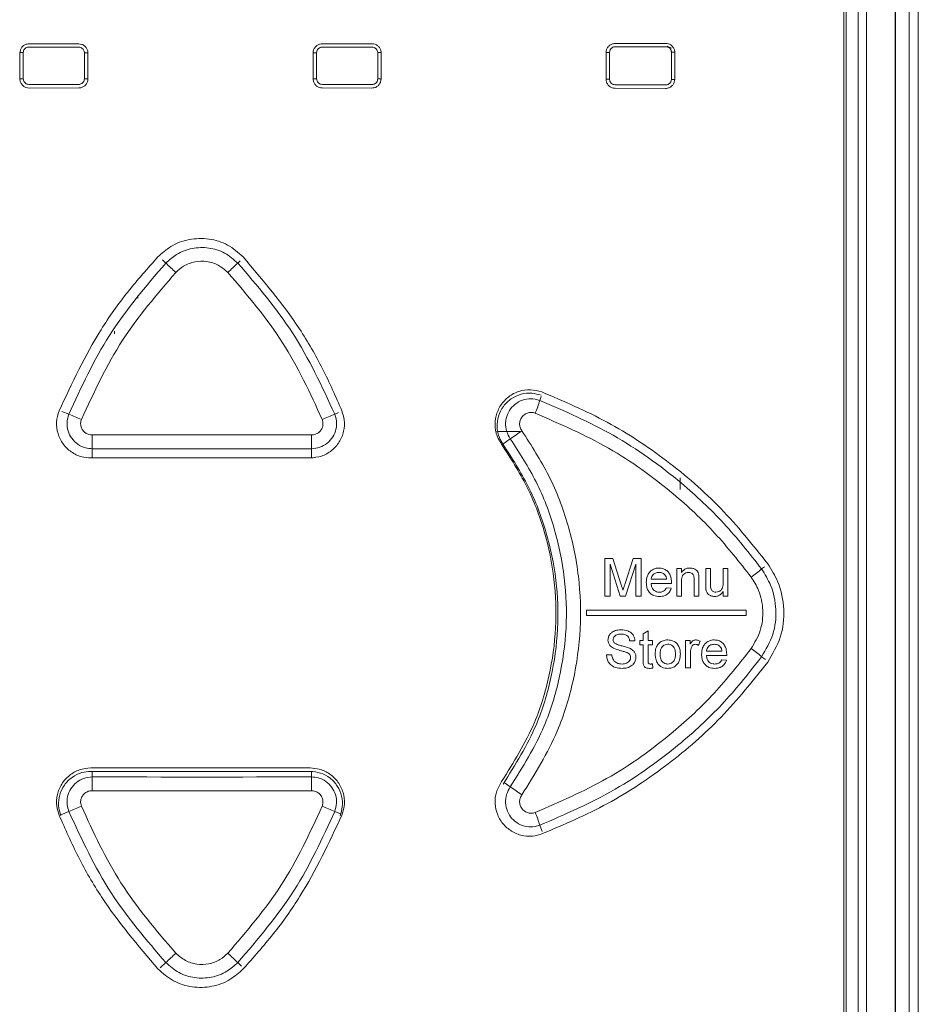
# Model space of a CAD drawing. Header units: millimetres. Extents: x 0 to 2100, y 0 to 1485.
# Tile 43 of 116: x 360 to 422, y 1100 to 1168. Entities that reach past the tile are written whole.
import ezdxf

# ---------------------------------------------------------------- set-up
doc = ezdxf.new("R2010")
doc.units = ezdxf.units.MM
doc.header["$LTSCALE"] = 5

msp = doc.modelspace()

# ---------------------------------------------------------------- linework, layer by layer
at = {"color": 7, "linetype": 'Continuous', "lineweight": 15}
for p, q in [((421.11, 1065.893), (421.11, 1239.731)), ((421.725, 1239.731), (421.725, 1065.893)), ((420.151, 1066.693), (420.151, 1238.796)), ((420.176, 1238.796), (420.176, 1066.693)), ((417.627, 1073.247), (417.627, 1236.829)), ((418.184, 1236.829), (418.184, 1073.247)), ((416.797, 1236.033), (416.797, 1074.405)), ((416.639, 1074.668), (416.639, 1235.607)), ((361.067, 1166.039), (364.458, 1166.037)), ((381.069, 1166.037), (384.46, 1166.039)), ((401.046, 1166.06), (404.488, 1166.067)), ((404.9, 1165.745), (404.588, 1165.874)), ((360.43, 1165.436), (360.676, 1165.436)), ((360.442, 1163.646), (360.442, 1165.416)), ((360.676, 1165.436), (360.676, 1163.642)), ((364.842, 1163.645), (364.842, 1165.434)), ((364.842, 1165.434), (365.095, 1165.434)), ((365.082, 1165.413), (365.082, 1163.649)), ((380.433, 1165.434), (380.685, 1165.434)), ((380.445, 1163.649), (380.445, 1165.413)), ((380.685, 1165.434), (380.685, 1163.645)), ((384.851, 1163.642), (384.851, 1165.436)), ((384.851, 1165.436), (385.097, 1165.436)), ((385.085, 1165.416), (385.085, 1163.646)), ((400.41, 1165.456), (400.668, 1165.456)), ((400.423, 1163.627), (400.423, 1165.435)), ((400.668, 1165.456), (400.668, 1163.622)), ((404.885, 1163.614), (404.885, 1165.464)), ((404.885, 1165.464), (405.125, 1165.464)), ((405.113, 1165.444), (405.113, 1163.618)), ((364.458, 1163.025), (361.067, 1163.023)), ((384.46, 1163.023), (381.069, 1163.025)), ((404.488, 1162.995), (401.046, 1163.002)), ((368.496, 1148.863), (368.496, 1148.676)), ((366.896, 1146.238), (366.896, 1146.426)), ((394.539, 1139.582), (392.977, 1139.582)), ((365.282, 1137.776), (380.244, 1137.776)), ((405.489, 1135.632), (405.489, 1136.418)), ((400.341, 1130.923), (400.886, 1130.923)), ((400.341, 1128.354), (400.341, 1130.923)), ((400.886, 1130.923), (401.46, 1129.12)), ((401.702, 1129.151), (402.271, 1130.923)), ((402.271, 1130.923), (402.811, 1130.923)), ((402.811, 1130.923), (402.811, 1128.354)), ((401.385, 1128.354), (400.703, 1130.527)), ((400.703, 1130.527), (400.703, 1128.354)), ((402.449, 1130.527), (401.763, 1128.354)), ((402.449, 1128.354), (402.449, 1130.527)), ((405.247, 1130.231), (405.577, 1130.231)), ((405.247, 1128.354), (405.247, 1130.231)), ((405.577, 1130.231), (405.577, 1129.969)), ((407.223, 1130.231), (407.552, 1130.231)), ((407.223, 1129.074), (407.223, 1130.231)), ((407.552, 1130.231), (407.552, 1129.21)), ((408.408, 1130.231), (408.738, 1130.231)), ((408.408, 1129.245), (408.408, 1130.231)), ((408.738, 1130.231), (408.738, 1128.354)), ((403.502, 1129.507), (404.556, 1129.507)), ((404.884, 1129.21), (403.502, 1129.21)), ((404.552, 1128.914), (404.875, 1128.881)), ((405.577, 1129.361), (405.577, 1128.354)), ((406.433, 1128.354), (406.433, 1129.475)), ((406.762, 1129.503), (406.762, 1128.354)), ((400.703, 1128.354), (400.341, 1128.354)), ((401.763, 1128.354), (401.385, 1128.354)), ((402.811, 1128.354), (402.449, 1128.354)), ((405.577, 1128.354), (405.247, 1128.354)), ((406.762, 1128.354), (406.433, 1128.354)), ((408.408, 1128.354), (408.408, 1128.661)), ((408.738, 1128.354), (408.408, 1128.354)), ((409.977, 1127.395), (399.102, 1127.395)), ((399.102, 1127.395), (399.102, 1127.02)), ((399.102, 1127.02), (409.977, 1127.02)), ((409.977, 1127.02), (409.977, 1127.395)), ((402.959, 1125.783), (403.288, 1125.97)), ((402.959, 1125.326), (402.959, 1125.783)), ((403.288, 1125.97), (403.288, 1125.326)), ((402.399, 1125.293), (402.037, 1125.293)), ((402.728, 1125.326), (402.959, 1125.326)), ((402.728, 1125.03), (402.728, 1125.326)), ((402.959, 1125.03), (402.728, 1125.03)), ((402.959, 1123.976), (402.959, 1125.03)), ((403.288, 1125.326), (403.584, 1125.326)), ((403.288, 1125.03), (403.288, 1123.965)), ((403.584, 1125.03), (403.288, 1125.03)), ((403.584, 1125.326), (403.584, 1125.03)), ((405.856, 1125.326), (406.153, 1125.326)), ((405.856, 1123.449), (405.856, 1125.326)), ((406.153, 1125.326), (406.153, 1125.064)), ((406.844, 1125.271), (406.741, 1124.985)), ((400.456, 1124.338), (400.819, 1124.338)), ((406.186, 1124.446), (406.186, 1123.449)), ((407.272, 1124.601), (408.326, 1124.601)), ((408.654, 1124.305), (407.272, 1124.305)), ((403.584, 1123.721), (403.617, 1123.444)), ((408.322, 1124.009), (408.645, 1123.976)), ((406.186, 1123.449), (405.856, 1123.449)), ((380.245, 1116.622), (365.283, 1116.622)), ((401.039, 1115.257), (401.039, 1115.257))]:
    msp.add_line(p, q, dxfattribs=at)
at = {"color": 8, "linetype": 'Continuous', "lineweight": 15}
for p, q in [((360.438, 1163.642), (360.676, 1163.642)), ((364.842, 1163.645), (365.084, 1163.645)), ((380.441, 1163.645), (380.685, 1163.645)), ((384.851, 1163.642), (385.086, 1163.642)), ((400.418, 1163.622), (400.668, 1163.622)), ((404.885, 1163.614), (405.113, 1163.614)), ((370.396, 1151.075), (370.169, 1151.289)), ((375.308, 1151.075), (375.477, 1151.235)), ((395.907, 1141.705), (396.007, 1141.968)), ((363.785, 1140.762), (363.303, 1140.957)), ((381.919, 1140.762), (382.181, 1140.868)), ((393.897, 1139.084), (393.391, 1138.72)), ((365.371, 1138.409), (365.371, 1137.839)), ((380.333, 1138.409), (380.333, 1137.821)), ((411.037, 1130.199), (411.232, 1130.342)), ((411.037, 1124.215), (411.298, 1124.025)), ((365.371, 1116.006), (365.371, 1116.354)), ((380.333, 1116.006), (380.333, 1116.372)), ((393.897, 1115.33), (393.478, 1115.632)), ((363.785, 1113.652), (363.225, 1113.426)), ((381.919, 1113.652), (382.308, 1113.495)), ((395.907, 1112.709), (396.07, 1112.281)), ((370.396, 1103.339), (370.022, 1102.988)), ((375.308, 1103.339), (375.557, 1103.105))]:
    msp.add_line(p, q, dxfattribs=at)
at = {"color": 7, "linetype": 'Continuous', "lineweight": 15}
for centre, radius, start, end in [((493.472, 1280.82), 178.834, 226.51114, 226.81062), ((252.232, 1280.82), 178.834, 313.18938, 313.48886), ((386.192, 1144.611), 10.141, 338.10353, 343.34519), ((390.702, 1205.266), 69.895, 247.34932, 248.10972), ((355.002, 1205.266), 69.895, 291.89028, 292.65068), ((384.236, 1153.773), 17.581, 303.33274, 306.44994), ((394.483, 1139.141), 29.121, 179.59837, 181.44052), ((351.221, 1139.141), 29.121, 358.55948, 0.40163), ((404.926, 1137.371), 9.422, 304.94217, 310.43117), ((404.926, 1117.044), 9.422, 49.56883, 55.05783), ((394.483, 1115.273), 29.121, 178.55948, 180.40163), ((351.221, 1115.273), 29.121, 359.59837, 1.44052), ((384.236, 1100.641), 17.581, 53.55006, 56.66726), ((390.702, 1049.149), 69.895, 111.89028, 112.65068), ((355.002, 1049.149), 69.895, 67.34932, 68.10972), ((386.192, 1109.803), 10.141, 16.65481, 21.89647), ((493.472, 973.594), 178.834, 133.18938, 133.48886), ((252.232, 973.594), 178.834, 46.51114, 46.81062)]:
    msp.add_arc(centre, radius, start, end, dxfattribs=at)
for centre, major_axis, ratio, start_param, end_param in [((372.764, 1209.134), (827, 0), 0.052392, 4.698226, 4.702358), ((372.764, 1209.134), (827, 0), 0.052392, 4.72242, 4.726552), ((372.764, 1209.134), (827, 0), 0.052392, 4.74659, 4.750786), ((372.764, 1119.944), (827, 0), 0.052392, 1.580827, 1.58496), ((372.764, 1119.944), (827, 0), 0.052392, 1.556633, 1.560765), ((372.764, 1119.944), (827, 0), 0.052392, 1.532399, 1.536596), ((372.852, 1096.042), (827.25, 0), 0.052348, 1.561742, 1.57985), ((372.852, 1095.105), (826.312, 0), 0.052408, 1.561742, 1.57985), ((372.764, 1166.551), (820.225, 0), 0.061163, 4.703268, 4.72151), ((372.852, 1159.309), (826.312, 0), 0.052408, 4.703335, 4.721443), ((372.852, 1158.373), (827.25, 0), 0.052348, 4.703335, 4.721443)]:
    msp.add_ellipse(centre, major_axis=major_axis, ratio=ratio, start_param=start_param, end_param=end_param, dxfattribs=at)
for points, knots in [([(360.442, 1165.416), (360.449, 1165.486), (360.464, 1165.627), (360.572, 1165.815), (360.731, 1165.955), (360.906, 1166.029), (361.021, 1166.036), (361.067, 1166.039)], [0, 0, 0, 0, 0.2155977, 0.4310049, 0.6481867, 0.8587382, 1, 1, 1, 1]), ([(361.051, 1165.811), (361.023, 1165.809), (360.953, 1165.804), (360.848, 1165.759), (360.753, 1165.675), (360.688, 1165.563), (360.68, 1165.478), (360.676, 1165.436)], [0, 0, 0, 0, 0.142463, 0.35672, 0.570952, 0.785491, 1, 1, 1, 1]), ([(364.458, 1166.037), (364.529, 1166.03), (364.669, 1166.015), (364.858, 1165.907), (364.998, 1165.748), (365.071, 1165.573), (365.079, 1165.458), (365.082, 1165.413)], [0, 0, 0, 0, 0.215818, 0.431442, 0.648915, 0.859802, 1, 1, 1, 1]), ([(364.842, 1165.434), (364.841, 1165.461), (364.836, 1165.531), (364.791, 1165.636), (364.707, 1165.731), (364.594, 1165.796), (364.51, 1165.804), (364.468, 1165.808)], [0, 0, 0, 0, 0.141364, 0.355874, 0.570423, 0.78521, 1, 1, 1, 1]), ([(380.445, 1165.413), (380.452, 1165.483), (380.467, 1165.624), (380.575, 1165.813), (380.735, 1165.953), (380.909, 1166.026), (381.023, 1166.034), (381.069, 1166.037)], [0, 0, 0, 0, 0.216049, 0.431908, 0.649508, 0.860373, 1, 1, 1, 1]), ([(381.059, 1165.808), (381.031, 1165.807), (380.962, 1165.802), (380.857, 1165.757), (380.762, 1165.673), (380.697, 1165.56), (380.689, 1165.476), (380.685, 1165.434)], [0, 0, 0, 0, 0.140787, 0.355317, 0.570029, 0.785028, 1, 1, 1, 1]), ([(384.46, 1166.039), (384.531, 1166.032), (384.672, 1166.018), (384.861, 1165.91), (385.001, 1165.75), (385.074, 1165.576), (385.082, 1165.461), (385.085, 1165.416)], [0, 0, 0, 0, 0.216066, 0.431948, 0.649394, 0.859901, 1, 1, 1, 1]), ([(384.851, 1165.436), (384.849, 1165.464), (384.845, 1165.533), (384.8, 1165.639), (384.715, 1165.734), (384.603, 1165.798), (384.518, 1165.806), (384.476, 1165.811)], [0, 0, 0, 0, 0.141227, 0.355386, 0.569916, 0.784962, 1, 1, 1, 1]), ([(400.423, 1165.435), (400.43, 1165.506), (400.444, 1165.647), (400.553, 1165.836), (400.712, 1165.976), (400.887, 1166.049), (401.001, 1166.057), (401.046, 1166.06)], [0, 0, 0, 0, 0.216342, 0.432492, 0.650423, 0.861616, 1, 1, 1, 1]), ([(401.042, 1165.832), (401.015, 1165.83), (400.945, 1165.825), (400.84, 1165.78), (400.745, 1165.696), (400.68, 1165.583), (400.672, 1165.499), (400.668, 1165.456)], [0, 0, 0, 0, 0.1395141, 0.3543332, 0.5694231, 0.7847229, 1, 1, 1, 1]), ([(404.488, 1166.067), (404.559, 1166.06), (404.7, 1166.046), (404.889, 1165.938), (405.029, 1165.778), (405.102, 1165.604), (405.11, 1165.49), (405.113, 1165.444)], [0, 0, 0, 0, 0.216475, 0.4327804, 0.6502867, 0.8603984, 1, 1, 1, 1]), ([(404.885, 1165.464), (404.883, 1165.492), (404.879, 1165.561), (404.834, 1165.666), (404.749, 1165.761), (404.637, 1165.826), (404.552, 1165.834), (404.51, 1165.838)], [0, 0, 0, 0, 0.1406807, 0.3544688, 0.569083, 0.7845521, 1, 1, 1, 1]), ([(361.067, 1163.023), (360.996, 1163.03), (360.855, 1163.044), (360.666, 1163.152), (360.526, 1163.312), (360.453, 1163.486), (360.445, 1163.601), (360.442, 1163.646)], [0, 0, 0, 0, 0.216066, 0.431948, 0.649394, 0.859901, 1, 1, 1, 1]), ([(360.676, 1163.642), (360.678, 1163.615), (360.682, 1163.545), (360.727, 1163.44), (360.812, 1163.345), (360.924, 1163.281), (361.009, 1163.272), (361.051, 1163.268)], [0, 0, 0, 0, 0.1412272, 0.3553857, 0.5699159, 0.7849619, 1, 1, 1, 1]), ([(365.082, 1163.649), (365.075, 1163.579), (365.06, 1163.438), (364.952, 1163.249), (364.793, 1163.109), (364.618, 1163.036), (364.504, 1163.028), (364.458, 1163.025)], [0, 0, 0, 0, 0.216049, 0.431908, 0.649508, 0.860373, 1, 1, 1, 1]), ([(364.468, 1163.27), (364.496, 1163.272), (364.565, 1163.277), (364.67, 1163.322), (364.765, 1163.406), (364.83, 1163.519), (364.838, 1163.603), (364.842, 1163.645)], [0, 0, 0, 0, 0.140787, 0.355317, 0.570029, 0.785028, 1, 1, 1, 1]), ([(381.069, 1163.025), (380.998, 1163.032), (380.858, 1163.046), (380.669, 1163.155), (380.529, 1163.314), (380.456, 1163.489), (380.448, 1163.603), (380.445, 1163.649)], [0, 0, 0, 0, 0.215818, 0.431442, 0.648915, 0.859802, 1, 1, 1, 1]), ([(380.685, 1163.645), (380.686, 1163.617), (380.691, 1163.548), (380.736, 1163.443), (380.82, 1163.347), (380.933, 1163.283), (381.017, 1163.275), (381.059, 1163.27)], [0, 0, 0, 0, 0.1413641, 0.3558744, 0.5704234, 0.7852101, 1, 1, 1, 1]), ([(385.085, 1163.646), (385.078, 1163.576), (385.063, 1163.435), (384.955, 1163.247), (384.796, 1163.107), (384.621, 1163.033), (384.506, 1163.026), (384.46, 1163.023)], [0, 0, 0, 0, 0.215598, 0.431005, 0.648187, 0.858738, 1, 1, 1, 1]), ([(384.476, 1163.268), (384.504, 1163.27), (384.574, 1163.275), (384.679, 1163.319), (384.774, 1163.404), (384.839, 1163.516), (384.847, 1163.6), (384.851, 1163.642)], [0, 0, 0, 0, 0.142463, 0.35672, 0.570952, 0.785491, 1, 1, 1, 1]), ([(401.046, 1163.002), (400.975, 1163.009), (400.835, 1163.024), (400.646, 1163.132), (400.507, 1163.292), (400.433, 1163.467), (400.426, 1163.581), (400.423, 1163.627)], [0, 0, 0, 0, 0.215726, 0.431251, 0.648838, 0.860091, 1, 1, 1, 1]), ([(400.668, 1163.622), (400.67, 1163.595), (400.674, 1163.525), (400.719, 1163.42), (400.804, 1163.325), (400.916, 1163.26), (401, 1163.251), (401.042, 1163.247)], [0, 0, 0, 0, 0.1410964, 0.355941, 0.5706111, 0.7852993, 1, 1, 1, 1]), ([(405.113, 1163.618), (405.106, 1163.548), (405.092, 1163.407), (404.984, 1163.219), (404.825, 1163.08), (404.65, 1163.006), (404.535, 1162.998), (404.488, 1162.995)], [0, 0, 0, 0, 0.2149849, 0.4297758, 0.646451, 0.8567015, 1, 1, 1, 1]), ([(404.51, 1163.241), (404.538, 1163.242), (404.608, 1163.247), (404.714, 1163.292), (404.809, 1163.376), (404.873, 1163.488), (404.881, 1163.572), (404.885, 1163.614)], [0, 0, 0, 0, 0.1445456, 0.3585432, 0.5721929, 0.7861111, 1, 1, 1, 1]), ([(375.674, 1151.495), (375.335, 1151.792), (374.656, 1152.385), (373.335, 1152.785), (371.978, 1152.749), (370.75, 1152.302), (370.134, 1151.749), (369.853, 1151.495)], [0, 0, 0, 0, 0.2063455, 0.412708, 0.6197502, 0.8259895, 1, 1, 1, 1]), ([(370.396, 1151.075), (370.633, 1151.288), (371.151, 1151.755), (372.186, 1152.133), (373.331, 1152.164), (374.447, 1151.827), (375.021, 1151.326), (375.308, 1151.075)], [0, 0, 0, 0, 0.173099, 0.379832, 0.586561, 0.793281, 1, 1, 1, 1]), ([(369.853, 1151.495), (369.154, 1150.709), (367.756, 1149.138), (365.328, 1145.718), (363.999, 1142.876), (363.117, 1140.989)], [0, 0, 0, 0, 0.251469, 0.502939, 1, 1, 1, 1]), ([(363.785, 1140.762), (364.631, 1142.603), (366.353, 1146.348), (369.033, 1149.481), (370.396, 1151.075)], [0, 0, 0, 0, 0.4914, 1, 1, 1, 1]), ([(374.628, 1150.434), (374.42, 1150.615), (374.005, 1150.977), (373.198, 1151.22), (372.37, 1151.198), (371.622, 1150.925), (371.247, 1150.587), (371.076, 1150.434)], [0, 0, 0, 0, 0.206679, 0.413421, 0.620193, 0.82694, 1, 1, 1, 1]), ([(375.308, 1151.075), (376.627, 1149.538), (379.311, 1146.409), (381.04, 1142.666), (381.919, 1140.762)], [0, 0, 0, 0, 0.491403, 1, 1, 1, 1]), ([(382.41, 1140.989), (381.988, 1141.952), (381.143, 1143.878), (379.049, 1147.512), (377.021, 1149.906), (375.674, 1151.495)], [0, 0, 0, 0, 0.251468, 0.502939, 1, 1, 1, 1]), ([(371.076, 1150.434), (369.793, 1148.94), (367.181, 1145.9), (365.499, 1142.261), (364.643, 1140.411)], [0, 0, 0, 0, 0.4913964, 1, 1, 1, 1]), ([(381.061, 1140.411), (380.237, 1142.2), (378.561, 1145.84), (375.954, 1148.885), (374.628, 1150.434)], [0, 0, 0, 0, 0.49139, 1, 1, 1, 1]), ([(396.04, 1142.281), (395.783, 1142.351), (395.27, 1142.489), (394.469, 1142.359), (393.757, 1141.987), (393.207, 1141.4), (392.885, 1140.661), (392.825, 1139.862), (392.997, 1139.188), (393.22, 1138.838), (393.301, 1138.711)], [0, 0, 0, 0, 0.13213, 0.264253, 0.395954, 0.528825, 0.659824, 0.792684, 0.924277, 1, 1, 1, 1]), ([(395.994, 1142.057), (395.792, 1142.115), (395.348, 1142.241), (394.627, 1142.163), (393.938, 1141.85), (393.391, 1141.323), (393.049, 1140.644), (392.954, 1139.893), (393.088, 1139.21), (393.314, 1138.843), (393.41, 1138.687)], [0, 0, 0, 0, 0.11134, 0.243435, 0.37553, 0.50759, 0.639597, 0.771556, 0.903487, 1, 1, 1, 1]), ([(393.897, 1139.084), (393.799, 1139.253), (393.603, 1139.59), (393.543, 1140.183), (393.669, 1140.758), (393.982, 1141.259), (394.443, 1141.629), (394.999, 1141.823), (395.509, 1141.83), (395.801, 1141.738), (395.907, 1141.705)], [0, 0, 0, 0, 0.131993, 0.264002, 0.395989, 0.527959, 0.659927, 0.791903, 0.923885, 1, 1, 1, 1]), ([(395.907, 1141.705), (397.606, 1140.969), (401.051, 1139.477), (405.195, 1136.49), (408.549, 1133.364), (410.203, 1131.259), (411.037, 1130.199)], [0, 0, 0, 0, 0.2875939, 0.5835247, 0.7902496, 1, 1, 1, 1]), ([(411.453, 1130.56), (410.424, 1131.85), (408.366, 1134.431), (404.635, 1137.642), (400.544, 1140.364), (397.551, 1141.638), (396.04, 1142.281)], [0, 0, 0, 0, 0.25185, 0.5037, 0.749289, 1, 1, 1, 1]), ([(363.117, 1140.989), (363.043, 1140.736), (362.893, 1140.23), (363.003, 1139.432), (363.353, 1138.715), (363.924, 1138.159), (364.6, 1137.83), (365.072, 1137.792), (365.282, 1137.776)], [0, 0, 0, 0, 0.172274, 0.344554, 0.517005, 0.689279, 0.861571, 1, 1, 1, 1]), ([(380.244, 1137.776), (380.507, 1137.801), (381.032, 1137.853), (381.731, 1138.255), (382.263, 1138.847), (382.564, 1139.586), (382.616, 1140.336), (382.473, 1140.787), (382.41, 1140.989)], [0, 0, 0, 0, 0.172314, 0.344635, 0.517103, 0.689385, 0.86166, 1, 1, 1, 1]), ([(365.371, 1138.409), (365.217, 1138.421), (364.871, 1138.448), (364.376, 1138.689), (363.958, 1139.097), (363.701, 1139.621), (363.621, 1140.206), (363.73, 1140.577), (363.785, 1140.762)], [0, 0, 0, 0, 0.138055, 0.310472, 0.482866, 0.655245, 0.827622, 1, 1, 1, 1]), ([(364.643, 1140.411), (364.618, 1140.327), (364.569, 1140.159), (364.605, 1139.894), (364.721, 1139.656), (364.911, 1139.472), (365.136, 1139.363), (365.292, 1139.351), (365.362, 1139.345)], [0, 0, 0, 0, 0.172317, 0.344628, 0.516974, 0.689388, 0.861874, 1, 1, 1, 1]), ([(381.919, 1140.762), (381.966, 1140.615), (382.07, 1140.285), (382.033, 1139.736), (381.812, 1139.195), (381.422, 1138.76), (380.91, 1138.466), (380.526, 1138.428), (380.333, 1138.409)], [0, 0, 0, 0, 0.137938, 0.31032, 0.482715, 0.655129, 0.827558, 1, 1, 1, 1]), ([(380.342, 1139.345), (380.429, 1139.354), (380.603, 1139.371), (380.835, 1139.504), (381.012, 1139.701), (381.112, 1139.946), (381.129, 1140.195), (381.082, 1140.344), (381.061, 1140.411)], [0, 0, 0, 0, 0.17253, 0.34502, 0.517442, 0.689795, 0.862108, 1, 1, 1, 1]), ([(395.601, 1140.83), (395.552, 1140.845), (395.419, 1140.886), (395.185, 1140.883), (394.931, 1140.794), (394.72, 1140.625), (394.577, 1140.396), (394.519, 1140.133), (394.547, 1139.862), (394.636, 1139.708), (394.681, 1139.631)], [0, 0, 0, 0, 0.076216, 0.208356, 0.340436, 0.472427, 0.604335, 0.736206, 0.86809, 1, 1, 1, 1]), ([(410.323, 1129.648), (409.524, 1130.664), (407.915, 1132.71), (404.691, 1135.715), (400.652, 1138.637), (397.301, 1140.092), (395.601, 1140.83)], [0, 0, 0, 0, 0.206688, 0.4164028, 0.7040361, 1, 1, 1, 1]), ([(394.681, 1139.631), (395.331, 1138.625), (396.632, 1136.613), (397.915, 1133.237), (398.638, 1129.712), (398.764, 1126.109), (398.262, 1122.547), (397.084, 1118.636), (395.565, 1116.2), (394.681, 1114.783)], [0, 0, 0, 0, 0.1353246, 0.2706486, 0.4059459, 0.5412429, 0.6765426, 0.8118427, 1, 1, 1, 1]), ([(393.897, 1115.33), (394.74, 1116.685), (396.191, 1119.014), (397.316, 1122.752), (397.795, 1126.158), (397.675, 1129.602), (396.984, 1132.971), (395.76, 1136.199), (394.518, 1138.122), (393.897, 1139.084)], [0, 0, 0, 0, 0.188134, 0.323443, 0.458752, 0.594063, 0.729374, 0.864687, 1, 1, 1, 1]), ([(393.301, 1138.711), (393.903, 1137.778), (395.107, 1135.913), (396.294, 1132.784), (396.963, 1129.518), (397.079, 1126.179), (396.614, 1122.878), (395.523, 1119.255), (394.118, 1116.999), (393.301, 1115.687)], [0, 0, 0, 0, 0.13534, 0.27068, 0.406021, 0.541364, 0.676689, 0.812015, 1, 1, 1, 1]), ([(393.41, 1138.687), (394.013, 1137.752), (395.221, 1135.883), (396.416, 1132.743), (397.093, 1129.46), (397.215, 1126.099), (396.751, 1122.775), (395.656, 1119.117), (394.237, 1116.837), (393.41, 1115.507)], [0, 0, 0, 0, 0.134773, 0.269547, 0.40488, 0.540213, 0.675552, 0.81089, 1, 1, 1, 1]), ([(403.173, 1129.277), (403.183, 1129.429), (403.199, 1129.676), (403.37, 1129.98), (403.585, 1130.164), (403.823, 1130.254), (403.976, 1130.261), (404.04, 1130.264)], [0, 0, 0, 0, 0.305017, 0.496624, 0.688572, 0.870431, 1, 1, 1, 1]), ([(404.04, 1130.264), (404.143, 1130.256), (404.332, 1130.241), (404.574, 1130.099), (404.75, 1129.902), (404.867, 1129.625), (404.878, 1129.415), (404.885, 1129.295)], [0, 0, 0, 0, 0.210831, 0.388806, 0.56641, 0.751048, 1, 1, 1, 1]), ([(405.577, 1129.969), (405.628, 1130.033), (405.732, 1130.16), (405.946, 1130.253), (406.088, 1130.261), (406.148, 1130.264)], [0, 0, 0, 0, 0.362942, 0.730048, 1, 1, 1, 1]), ([(406.148, 1130.264), (406.233, 1130.256), (406.378, 1130.243), (406.554, 1130.154), (406.673, 1130.028), (406.724, 1129.906), (406.741, 1129.827), (406.745, 1129.81)], [0, 0, 0, 0, 0.310994, 0.528113, 0.70416, 0.936647, 1, 1, 1, 1]), ([(411.037, 1130.199), (411.262, 1129.838), (411.789, 1128.992), (412.095, 1127.429), (411.911, 1125.694), (411.328, 1124.708), (411.037, 1124.215)], [0, 0, 0, 0, 0.199535, 0.466267, 0.73314, 1, 1, 1, 1]), ([(411.453, 1123.838), (411.78, 1124.392), (412.434, 1125.499), (412.642, 1127.448), (412.298, 1129.204), (411.706, 1130.154), (411.453, 1130.56)], [0, 0, 0, 0, 0.2668327, 0.5336767, 0.8004863, 1, 1, 1, 1]), ([(404.039, 1129.968), (403.953, 1129.959), (403.81, 1129.945), (403.64, 1129.83), (403.539, 1129.694), (403.509, 1129.577), (403.503, 1129.517), (403.502, 1129.507)], [0, 0, 0, 0, 0.323767, 0.545535, 0.768023, 0.961333, 1, 1, 1, 1]), ([(404.435, 1129.81), (404.408, 1129.835), (404.339, 1129.898), (404.201, 1129.958), (404.091, 1129.964), (404.039, 1129.968)], [0, 0, 0, 0, 0.250051, 0.639895, 1, 1, 1, 1]), ([(404.556, 1129.507), (404.552, 1129.534), (404.545, 1129.59), (404.518, 1129.691), (404.477, 1129.766), (404.439, 1129.806), (404.435, 1129.81)], [0, 0, 0, 0, 0.251466, 0.503464, 0.946079, 1, 1, 1, 1]), ([(406.057, 1129.968), (405.996, 1129.962), (405.876, 1129.951), (405.732, 1129.866), (405.632, 1129.739), (405.584, 1129.568), (405.579, 1129.435), (405.577, 1129.361)], [0, 0, 0, 0, 0.203911, 0.410003, 0.546849, 0.746963, 1, 1, 1, 1]), ([(406.433, 1129.475), (406.431, 1129.538), (406.43, 1129.642), (406.397, 1129.777), (406.336, 1129.867), (406.252, 1129.927), (406.156, 1129.963), (406.088, 1129.966), (406.057, 1129.968)], [0, 0, 0, 0, 0.265747, 0.438827, 0.576272, 0.713425, 0.867357, 1, 1, 1, 1]), ([(406.745, 1129.81), (406.749, 1129.785), (406.756, 1129.734), (406.761, 1129.631), (406.761, 1129.554), (406.762, 1129.503)], [0, 0, 0, 0, 0.250658, 0.501038, 1, 1, 1, 1]), ([(410.323, 1124.767), (410.561, 1125.169), (411.036, 1125.973), (411.188, 1127.388), (410.937, 1128.663), (410.507, 1129.353), (410.323, 1129.648)], [0, 0, 0, 0, 0.266888, 0.533727, 0.800435, 1, 1, 1, 1]), ([(401.46, 1129.12), (401.47, 1129.089), (401.49, 1129.026), (401.529, 1128.901), (401.557, 1128.806), (401.576, 1128.743)], [0, 0, 0, 0, 0.250003, 0.500008, 1, 1, 1, 1]), ([(401.576, 1128.743), (401.586, 1128.777), (401.606, 1128.846), (401.638, 1128.947), (401.669, 1129.049), (401.691, 1129.117), (401.702, 1129.151)], [0, 0, 0, 0, 0.250008, 0.500037, 0.750015, 1, 1, 1, 1]), ([(404.058, 1128.321), (403.926, 1128.332), (403.706, 1128.351), (403.443, 1128.521), (403.28, 1128.731), (403.186, 1128.992), (403.178, 1129.179), (403.173, 1129.277)], [0, 0, 0, 0, 0.265594, 0.443266, 0.620941, 0.800216, 1, 1, 1, 1]), ([(403.502, 1129.21), (403.513, 1129.121), (403.532, 1128.971), (403.643, 1128.789), (403.783, 1128.676), (403.932, 1128.624), (404.026, 1128.619), (404.063, 1128.618)], [0, 0, 0, 0, 0.294857, 0.491123, 0.687595, 0.879538, 1, 1, 1, 1]), ([(404.875, 1128.881), (404.833, 1128.778), (404.756, 1128.587), (404.523, 1128.41), (404.286, 1128.331), (404.132, 1128.325), (404.058, 1128.321)], [0, 0, 0, 0, 0.306803, 0.569311, 0.790713, 1, 1, 1, 1]), ([(404.063, 1128.618), (404.138, 1128.623), (404.263, 1128.632), (404.419, 1128.719), (404.503, 1128.818), (404.539, 1128.888), (404.552, 1128.914)], [0, 0, 0, 0, 0.365859, 0.611849, 0.858202, 1, 1, 1, 1]), ([(404.885, 1129.295), (404.885, 1129.288), (404.885, 1129.274), (404.884, 1129.245), (404.884, 1129.224), (404.884, 1129.21)], [0, 0, 0, 0, 0.250002, 0.500004, 1, 1, 1, 1]), ([(407.241, 1128.779), (407.238, 1128.803), (407.23, 1128.852), (407.224, 1128.951), (407.224, 1129.025), (407.223, 1129.074)], [0, 0, 0, 0, 0.250372, 0.500758, 1, 1, 1, 1]), ([(407.552, 1129.21), (407.552, 1129.183), (407.553, 1129.128), (407.554, 1129.018), (407.565, 1128.936), (407.571, 1128.881)], [0, 0, 0, 0, 0.250411, 0.500861, 1, 1, 1, 1]), ([(407.571, 1128.881), (407.585, 1128.84), (407.61, 1128.765), (407.691, 1128.683), (407.788, 1128.632), (407.87, 1128.62), (407.917, 1128.618), (407.926, 1128.618)], [0, 0, 0, 0, 0.269538, 0.487054, 0.704281, 0.945044, 1, 1, 1, 1]), ([(407.926, 1128.618), (407.989, 1128.625), (408.114, 1128.639), (408.262, 1128.732), (408.359, 1128.865), (408.404, 1129.038), (408.407, 1129.17), (408.408, 1129.245)], [0, 0, 0, 0, 0.207519, 0.416418, 0.560915, 0.747515, 1, 1, 1, 1]), ([(407.838, 1128.321), (407.751, 1128.33), (407.602, 1128.345), (407.424, 1128.441), (407.302, 1128.575), (407.259, 1128.695), (407.244, 1128.769), (407.241, 1128.779)], [0, 0, 0, 0, 0.31495, 0.544119, 0.723989, 0.964037, 1, 1, 1, 1]), ([(408.408, 1128.661), (408.376, 1128.613), (408.301, 1128.504), (408.135, 1128.377), (407.965, 1128.325), (407.865, 1128.322), (407.838, 1128.321)], [0, 0, 0, 0, 0.247598, 0.569815, 0.882386, 1, 1, 1, 1]), ([(400.555, 1125.347), (400.564, 1125.427), (400.582, 1125.588), (400.711, 1125.794), (400.927, 1125.957), (401.183, 1126.038), (401.371, 1126.047), (401.447, 1126.05)], [0, 0, 0, 0, 0.189034, 0.379018, 0.55565, 0.820294, 1, 1, 1, 1]), ([(401.461, 1125.754), (401.356, 1125.749), (401.208, 1125.743), (401.043, 1125.647), (400.957, 1125.549), (400.921, 1125.449), (400.918, 1125.388), (400.917, 1125.371)], [0, 0, 0, 0, 0.415853, 0.584773, 0.753552, 0.930228, 1, 1, 1, 1]), ([(401.447, 1126.05), (401.609, 1126.038), (401.856, 1126.019), (402.15, 1125.854), (402.31, 1125.661), (402.385, 1125.463), (402.395, 1125.339), (402.399, 1125.293)], [0, 0, 0, 0, 0.355181, 0.540295, 0.72676, 0.897817, 1, 1, 1, 1]), ([(402.037, 1125.293), (402.025, 1125.362), (402.005, 1125.477), (401.911, 1125.613), (401.782, 1125.706), (401.624, 1125.749), (401.511, 1125.752), (401.461, 1125.754)], [0, 0, 0, 0, 0.250644, 0.419235, 0.588109, 0.818482, 1, 1, 1, 1]), ([(400.934, 1124.792), (400.843, 1124.847), (400.696, 1124.937), (400.574, 1125.149), (400.562, 1125.28), (400.555, 1125.347)], [0, 0, 0, 0, 0.446785, 0.715503, 1, 1, 1, 1]), ([(400.917, 1125.371), (400.918, 1125.349), (400.921, 1125.296), (400.948, 1125.214), (400.99, 1125.166), (401.009, 1125.144)], [0, 0, 0, 0, 0.253089, 0.641429, 1, 1, 1, 1]), ([(401.009, 1125.144), (401.087, 1125.101), (401.23, 1125.022), (401.484, 1124.961), (401.745, 1124.898), (401.928, 1124.832), (402.019, 1124.799)], [0, 0, 0, 0, 0.246006, 0.456323, 0.727705, 1, 1, 1, 1]), ([(403.782, 1124.387), (403.784, 1124.458), (403.791, 1124.655), (403.866, 1124.937), (404.009, 1125.092), (404.065, 1125.152)], [0, 0, 0, 0, 0.252219, 0.70781, 1, 1, 1, 1]), ([(404.065, 1125.152), (404.106, 1125.185), (404.22, 1125.274), (404.421, 1125.348), (404.576, 1125.356), (404.639, 1125.359)], [0, 0, 0, 0, 0.251682, 0.696805, 1, 1, 1, 1]), ([(404.639, 1125.062), (404.579, 1125.057), (404.457, 1125.047), (404.305, 1124.951), (404.187, 1124.808), (404.121, 1124.614), (404.115, 1124.466), (404.111, 1124.388)], [0, 0, 0, 0, 0.1876406, 0.3773048, 0.5397881, 0.757344, 1, 1, 1, 1]), ([(404.639, 1125.359), (404.767, 1125.346), (404.984, 1125.324), (405.24, 1125.144), (405.401, 1124.926), (405.483, 1124.671), (405.491, 1124.498), (405.494, 1124.414)], [0, 0, 0, 0, 0.263479, 0.450169, 0.636746, 0.823894, 1, 1, 1, 1]), ([(405.165, 1124.398), (405.158, 1124.514), (405.148, 1124.69), (405.026, 1124.895), (404.888, 1125.01), (404.749, 1125.059), (404.665, 1125.062), (404.639, 1125.062)], [0, 0, 0, 0, 0.360587, 0.547345, 0.734473, 0.917513, 1, 1, 1, 1]), ([(406.153, 1125.064), (406.175, 1125.101), (406.224, 1125.182), (406.309, 1125.286), (406.424, 1125.349), (406.499, 1125.355), (406.536, 1125.359)], [0, 0, 0, 0, 0.251958, 0.558275, 0.780711, 1, 1, 1, 1]), ([(406.237, 1124.822), (406.228, 1124.791), (406.212, 1124.73), (406.191, 1124.605), (406.188, 1124.509), (406.186, 1124.446)], [0, 0, 0, 0, 0.250408, 0.500999, 1, 1, 1, 1]), ([(406.523, 1125.062), (406.489, 1125.059), (406.421, 1125.052), (406.336, 1124.994), (406.271, 1124.917), (406.248, 1124.854), (406.237, 1124.822)], [0, 0, 0, 0, 0.25184, 0.505455, 0.746377, 1, 1, 1, 1]), ([(406.741, 1124.985), (406.725, 1124.996), (406.692, 1125.018), (406.621, 1125.052), (406.562, 1125.058), (406.523, 1125.062)], [0, 0, 0, 0, 0.252173, 0.505066, 1, 1, 1, 1]), ([(406.536, 1125.359), (406.563, 1125.357), (406.617, 1125.355), (406.723, 1125.33), (406.796, 1125.295), (406.844, 1125.271)], [0, 0, 0, 0, 0.251191, 0.503003, 1, 1, 1, 1]), ([(406.943, 1124.372), (406.953, 1124.524), (406.969, 1124.771), (407.14, 1125.074), (407.355, 1125.259), (407.593, 1125.349), (407.747, 1125.356), (407.81, 1125.359)], [0, 0, 0, 0, 0.304994, 0.496591, 0.688529, 0.870395, 1, 1, 1, 1]), ([(407.809, 1125.062), (407.724, 1125.054), (407.58, 1125.04), (407.41, 1124.925), (407.309, 1124.789), (407.279, 1124.672), (407.273, 1124.611), (407.272, 1124.601)], [0, 0, 0, 0, 0.32373, 0.545499, 0.767987, 0.961297, 1, 1, 1, 1]), ([(408.205, 1124.905), (408.178, 1124.93), (408.109, 1124.993), (407.971, 1125.052), (407.862, 1125.059), (407.809, 1125.062)], [0, 0, 0, 0, 0.250013, 0.639912, 1, 1, 1, 1]), ([(407.81, 1125.359), (407.913, 1125.351), (408.102, 1125.336), (408.344, 1125.194), (408.52, 1124.997), (408.637, 1124.72), (408.649, 1124.51), (408.655, 1124.39)], [0, 0, 0, 0, 0.210893, 0.388899, 0.566535, 0.75117, 1, 1, 1, 1]), ([(408.326, 1124.601), (408.322, 1124.629), (408.315, 1124.684), (408.288, 1124.786), (408.247, 1124.86), (408.209, 1124.901), (408.205, 1124.905)], [0, 0, 0, 0, 0.251458, 0.503449, 0.946015, 1, 1, 1, 1]), ([(395.601, 1113.585), (397.253, 1114.3), (400.606, 1115.75), (404.638, 1118.653), (407.902, 1121.69), (409.512, 1123.736), (410.323, 1124.767)], [0, 0, 0, 0, 0.287635, 0.583597, 0.790286, 1, 1, 1, 1]), ([(411.037, 1124.215), (410.216, 1123.17), (408.562, 1121.064), (405.25, 1117.973), (401.098, 1114.966), (397.654, 1113.469), (395.907, 1112.709)], [0, 0, 0, 0, 0.206724, 0.416475, 0.704069, 1, 1, 1, 1]), ([(401.532, 1123.416), (401.379, 1123.425), (401.129, 1123.438), (400.809, 1123.589), (400.608, 1123.8), (400.483, 1124.06), (400.465, 1124.245), (400.456, 1124.338)], [0, 0, 0, 0, 0.285705, 0.468117, 0.651273, 0.825428, 1, 1, 1, 1]), ([(400.819, 1124.338), (400.833, 1124.245), (400.856, 1124.094), (400.971, 1123.912), (401.132, 1123.793), (401.32, 1123.722), (401.459, 1123.715), (401.516, 1123.712)], [0, 0, 0, 0, 0.267829, 0.434848, 0.601649, 0.835849, 1, 1, 1, 1]), ([(401.829, 1124.507), (401.755, 1124.532), (401.606, 1124.582), (401.301, 1124.655), (401.081, 1124.737), (400.934, 1124.792)], [0, 0, 0, 0, 0.251075, 0.501344, 1, 1, 1, 1]), ([(401.516, 1123.712), (401.623, 1123.722), (401.783, 1123.735), (401.967, 1123.846), (402.061, 1123.967), (402.099, 1124.079), (402.102, 1124.143), (402.103, 1124.161)], [0, 0, 0, 0, 0.3873816, 0.5762687, 0.7670022, 0.9361259, 1, 1, 1, 1]), ([(402.465, 1124.178), (402.456, 1124.093), (402.437, 1123.923), (402.299, 1123.704), (402.082, 1123.53), (401.816, 1123.431), (401.619, 1123.421), (401.532, 1123.416)], [0, 0, 0, 0, 0.189339, 0.379571, 0.560554, 0.805064, 1, 1, 1, 1]), ([(402.103, 1124.161), (402.097, 1124.21), (402.087, 1124.303), (401.997, 1124.42), (401.902, 1124.476), (401.842, 1124.502), (401.829, 1124.507)], [0, 0, 0, 0, 0.312366, 0.583909, 0.906915, 1, 1, 1, 1]), ([(402.019, 1124.799), (402.105, 1124.754), (402.252, 1124.677), (402.401, 1124.489), (402.459, 1124.32), (402.463, 1124.214), (402.465, 1124.178)], [0, 0, 0, 0, 0.353574, 0.609386, 0.86599, 1, 1, 1, 1]), ([(404.639, 1123.416), (404.511, 1123.429), (404.294, 1123.45), (404.04, 1123.624), (403.87, 1123.852), (403.792, 1124.121), (403.785, 1124.308), (403.782, 1124.387)], [0, 0, 0, 0, 0.261013, 0.438337, 0.615485, 0.836943, 1, 1, 1, 1]), ([(404.111, 1124.388), (404.117, 1124.276), (404.127, 1124.104), (404.234, 1123.897), (404.364, 1123.779), (404.508, 1123.719), (404.602, 1123.714), (404.639, 1123.712)], [0, 0, 0, 0, 0.346443, 0.527287, 0.708816, 0.884402, 1, 1, 1, 1]), ([(405.494, 1124.414), (405.489, 1124.267), (405.48, 1124.033), (405.34, 1123.738), (405.15, 1123.558), (404.909, 1123.438), (404.732, 1123.424), (404.639, 1123.416)], [0, 0, 0, 0, 0.292468, 0.468316, 0.644815, 0.812733, 1, 1, 1, 1]), ([(404.639, 1123.712), (404.698, 1123.717), (404.816, 1123.727), (404.964, 1123.82), (405.076, 1123.95), (405.153, 1124.146), (405.161, 1124.302), (405.165, 1124.398)], [0, 0, 0, 0, 0.179625, 0.360955, 0.522497, 0.703755, 1, 1, 1, 1]), ([(407.828, 1123.416), (407.696, 1123.427), (407.476, 1123.446), (407.213, 1123.616), (407.05, 1123.825), (406.957, 1124.087), (406.948, 1124.273), (406.943, 1124.372)], [0, 0, 0, 0, 0.2655685, 0.4432535, 0.6209442, 0.8002047, 1, 1, 1, 1]), ([(407.272, 1124.305), (407.283, 1124.215), (407.302, 1124.066), (407.413, 1123.884), (407.553, 1123.771), (407.702, 1123.719), (407.797, 1123.714), (407.833, 1123.712)], [0, 0, 0, 0, 0.294832, 0.491094, 0.687559, 0.879512, 1, 1, 1, 1]), ([(408.655, 1124.39), (408.655, 1124.382), (408.655, 1124.368), (408.655, 1124.34), (408.654, 1124.319), (408.654, 1124.305)], [0, 0, 0, 0, 0.250002, 0.500004, 1, 1, 1, 1]), ([(396.04, 1112.117), (397.558, 1112.764), (400.595, 1114.057), (404.687, 1116.794), (408.402, 1120.01), (410.429, 1122.553), (411.453, 1123.838)], [0, 0, 0, 0, 0.251847, 0.503694, 0.749284, 1, 1, 1, 1]), ([(403.385, 1123.416), (403.323, 1123.419), (403.223, 1123.423), (403.097, 1123.481), (403.015, 1123.559), (402.953, 1123.729), (402.956, 1123.87), (402.959, 1123.976)], [0, 0, 0, 0, 0.223349, 0.358616, 0.494479, 0.620512, 1, 1, 1, 1]), ([(403.288, 1123.965), (403.289, 1123.934), (403.29, 1123.879), (403.294, 1123.808), (403.321, 1123.762), (403.352, 1123.732), (403.399, 1123.715), (403.435, 1123.713), (403.455, 1123.712)], [0, 0, 0, 0, 0.255445, 0.469231, 0.585859, 0.701769, 0.825244, 1, 1, 1, 1]), ([(403.455, 1123.712), (403.466, 1123.713), (403.493, 1123.713), (403.536, 1123.716), (403.568, 1123.719), (403.584, 1123.721)], [0, 0, 0, 0, 0.249902, 0.624756, 1, 1, 1, 1]), ([(408.645, 1123.976), (408.603, 1123.873), (408.526, 1123.682), (408.293, 1123.505), (408.056, 1123.426), (407.903, 1123.419), (407.828, 1123.416)], [0, 0, 0, 0, 0.306768, 0.56923, 0.790637, 1, 1, 1, 1]), ([(407.833, 1123.712), (407.908, 1123.718), (408.033, 1123.727), (408.189, 1123.814), (408.274, 1123.913), (408.309, 1123.983), (408.322, 1124.009)], [0, 0, 0, 0, 0.365962, 0.611978, 0.858355, 1, 1, 1, 1]), ([(403.617, 1123.444), (403.598, 1123.44), (403.56, 1123.433), (403.483, 1123.421), (403.424, 1123.418), (403.385, 1123.416)], [0, 0, 0, 0, 0.2501927, 0.5004583, 1, 1, 1, 1]), ([(365.283, 1116.622), (365.02, 1116.596), (364.495, 1116.545), (363.796, 1116.143), (363.264, 1115.55), (362.963, 1114.812), (362.911, 1114.062), (363.054, 1113.61), (363.117, 1113.409)], [0, 0, 0, 0, 0.172314, 0.344635, 0.517103, 0.689385, 0.86166, 1, 1, 1, 1]), ([(365.282, 1116.386), (365.075, 1116.369), (364.621, 1116.332), (363.98, 1116.01), (363.447, 1115.479), (363.126, 1114.8), (363.032, 1114.055), (363.172, 1113.587), (363.241, 1113.358)], [0, 0, 0, 0, 0.14424, 0.316659, 0.489072, 0.661465, 0.833834, 1, 1, 1, 1]), ([(382.41, 1113.409), (382.485, 1113.662), (382.634, 1114.168), (382.524, 1114.966), (382.175, 1115.682), (381.603, 1116.239), (380.927, 1116.568), (380.455, 1116.605), (380.245, 1116.622)], [0, 0, 0, 0, 0.172274, 0.344554, 0.517005, 0.689279, 0.861571, 1, 1, 1, 1]), ([(382.286, 1113.358), (382.349, 1113.557), (382.485, 1113.993), (382.425, 1114.71), (382.132, 1115.402), (381.622, 1115.954), (380.967, 1116.319), (380.482, 1116.364), (380.245, 1116.386)], [0, 0, 0, 0, 0.145243, 0.3176, 0.489952, 0.662317, 0.834705, 1, 1, 1, 1]), ([(363.785, 1113.652), (363.738, 1113.799), (363.634, 1114.13), (363.671, 1114.679), (363.892, 1115.22), (364.282, 1115.654), (364.793, 1115.949), (365.178, 1115.987), (365.371, 1116.006)], [0, 0, 0, 0, 0.137938, 0.31032, 0.482715, 0.655129, 0.827558, 1, 1, 1, 1]), ([(380.333, 1116.006), (380.487, 1115.993), (380.833, 1115.966), (381.328, 1115.725), (381.746, 1115.318), (382.002, 1114.793), (382.083, 1114.208), (381.974, 1113.838), (381.919, 1113.652)], [0, 0, 0, 0, 0.138055, 0.310472, 0.482866, 0.655245, 0.827622, 1, 1, 1, 1]), ([(393.301, 1115.687), (393.167, 1115.457), (392.901, 1114.998), (392.819, 1114.19), (392.993, 1113.408), (393.417, 1112.724), (394.047, 1112.221), (394.803, 1111.955), (395.499, 1111.947), (395.895, 1112.071), (396.04, 1112.117)], [0, 0, 0, 0, 0.132001, 0.263996, 0.395553, 0.528326, 0.659279, 0.792222, 0.923911, 1, 1, 1, 1]), ([(365.362, 1115.069), (365.275, 1115.061), (365.101, 1115.044), (364.868, 1114.91), (364.692, 1114.714), (364.592, 1114.469), (364.575, 1114.22), (364.622, 1114.07), (364.643, 1114.004)], [0, 0, 0, 0, 0.17253, 0.34502, 0.517442, 0.689795, 0.862108, 1, 1, 1, 1]), ([(381.061, 1114.004), (381.086, 1114.088), (381.135, 1114.256), (381.098, 1114.521), (380.982, 1114.758), (380.792, 1114.942), (380.568, 1115.052), (380.411, 1115.064), (380.342, 1115.069)], [0, 0, 0, 0, 0.172317, 0.344628, 0.516974, 0.689388, 0.861874, 1, 1, 1, 1]), ([(395.907, 1112.709), (395.801, 1112.676), (395.509, 1112.585), (394.999, 1112.592), (394.443, 1112.786), (393.982, 1113.155), (393.669, 1113.657), (393.543, 1114.231), (393.603, 1114.824), (393.799, 1115.162), (393.897, 1115.33)], [0, 0, 0, 0, 0.076115, 0.208097, 0.340073, 0.472041, 0.604011, 0.735998, 0.868007, 1, 1, 1, 1]), ([(394.681, 1114.783), (394.636, 1114.706), (394.547, 1114.552), (394.519, 1114.281), (394.577, 1114.018), (394.72, 1113.789), (394.931, 1113.62), (395.185, 1113.531), (395.419, 1113.528), (395.552, 1113.57), (395.601, 1113.585)], [0, 0, 0, 0, 0.1319102, 0.2637944, 0.3956646, 0.5275735, 0.6595637, 0.7916438, 0.9237844, 1, 1, 1, 1]), ([(363.117, 1113.409), (363.539, 1112.446), (364.384, 1110.52), (366.478, 1106.886), (368.506, 1104.492), (369.853, 1102.903)], [0, 0, 0, 0, 0.251468, 0.502939, 1, 1, 1, 1]), ([(370.396, 1103.339), (369.077, 1104.877), (366.393, 1108.005), (364.664, 1111.748), (363.785, 1113.652)], [0, 0, 0, 0, 0.4914026, 1, 1, 1, 1]), ([(364.643, 1114.004), (365.467, 1112.215), (367.143, 1108.575), (369.75, 1105.53), (371.076, 1103.981)], [0, 0, 0, 0, 0.49139, 1, 1, 1, 1]), ([(374.628, 1103.981), (375.911, 1105.475), (378.522, 1108.515), (380.205, 1112.153), (381.061, 1114.004)], [0, 0, 0, 0, 0.491396, 1, 1, 1, 1]), ([(381.919, 1113.652), (381.073, 1111.812), (379.35, 1108.067), (376.67, 1104.933), (375.308, 1103.339)], [0, 0, 0, 0, 0.4914, 1, 1, 1, 1]), ([(375.674, 1102.903), (376.373, 1103.688), (377.771, 1105.26), (380.199, 1108.68), (381.528, 1111.522), (382.41, 1113.409)], [0, 0, 0, 0, 0.251469, 0.502939, 1, 1, 1, 1]), ([(375.308, 1103.339), (375.071, 1103.127), (374.553, 1102.66), (373.518, 1102.282), (372.373, 1102.25), (371.257, 1102.588), (370.683, 1103.089), (370.396, 1103.339)], [0, 0, 0, 0, 0.173099, 0.379832, 0.586561, 0.793281, 1, 1, 1, 1]), ([(371.076, 1103.981), (371.284, 1103.8), (371.699, 1103.438), (372.506, 1103.194), (373.334, 1103.217), (374.082, 1103.49), (374.457, 1103.827), (374.628, 1103.981)], [0, 0, 0, 0, 0.2066788, 0.4134206, 0.6201932, 0.8269403, 1, 1, 1, 1]), ([(369.853, 1102.903), (370.192, 1102.606), (370.871, 1102.013), (372.192, 1101.613), (373.549, 1101.649), (374.777, 1102.095), (375.393, 1102.649), (375.674, 1102.903)], [0, 0, 0, 0, 0.206346, 0.412708, 0.61975, 0.82599, 1, 1, 1, 1])]:
    msp.add_open_spline(points, degree=3, knots=knots, dxfattribs=at)

doc.saveas('drawing.dxf')
